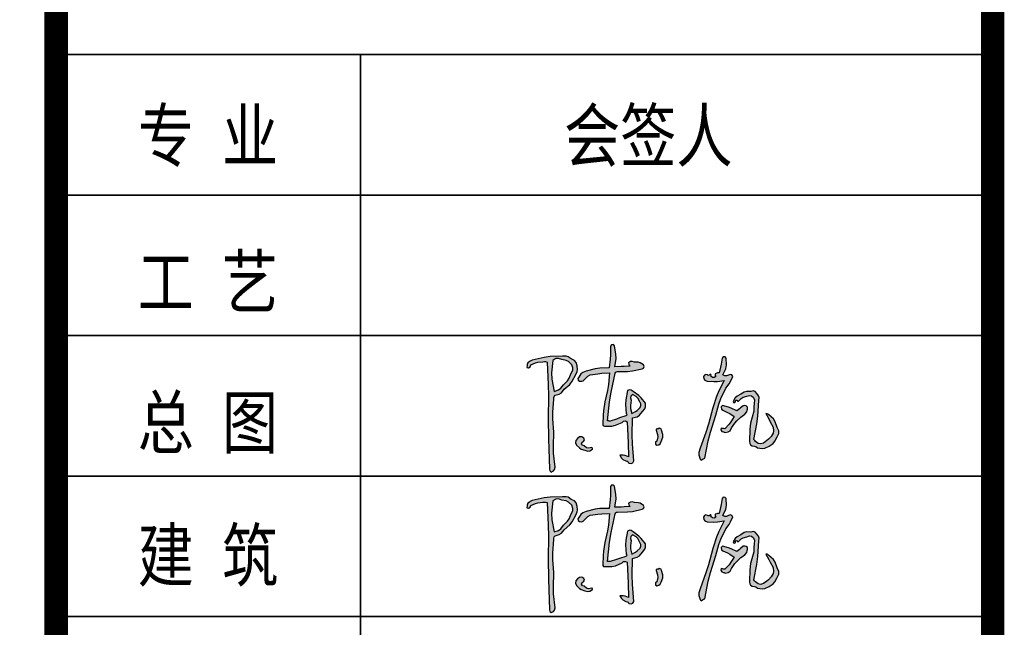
# Model space of a CAD drawing. Extents: x 1109697 to 1467097, y -139975 to 53891.
# Tile 40 of 256: x 1188641 to 1192847, y -127119 to -124524. Entities that reach past the tile are written whole.
import ezdxf

# ---------------------------------------------------------------- set-up
doc = ezdxf.new("R2010")
doc.units = 0
doc.header["$LTSCALE"] = 1000
doc.header["$MEASUREMENT"] = 0
for name, color, linetype in [('A-ANNO-TEXT', 7, 'Continuous'), ('PUB_TEXT', 7, 'Continuous'), ('PUB_TITLE', 4, 'Continuous')]:
    doc.layers.add(name, color=color, linetype=linetype)
doc.layers.add('图框', color=4, linetype='Continuous', lineweight=35)
doc.styles.add('-黑体', font='simhei.ttf', dxfattribs={"width": 0.8})

# ---------------------------------------------------------------- blocks, each defined once
blk = doc.blocks.new('陈岚')
h = blk.add_hatch(color=256)
h.paths.add_polyline_path([(-3.976, 1.115), (-3.926, 1.233), (-3.919, 1.31), (-3.948, 1.435), (-3.991, 1.559), (-4.054, 1.625), (-4.177, 1.671), (-4.289, 1.741), (-4.366, 1.759), (-4.497, 1.747), (-4.936, 1.709), (-5.158, 1.666), (-5.58, 1.539), (-5.645, 1.504), (-5.677, 1.483), (-5.733, 1.435), (-5.745, 1.368), (-5.75, 1.335), (-5.761, 1.268), (-5.692, 1.257), (-5.632, 1.297), (-5.615, 1.365), (-5.457, 1.448), (-5.368, 1.477), (-5.191, 1.504), (-5.132, 1.517), (-5.098, 1.517), (-5.039, 1.504), (-4.944, 0.696), (-4.909, 0.289), (-4.865, -0.524), (-4.806, -1.258), (-4.774, -1.625), (-4.705, -2.358), (-4.696, -2.405), (-4.677, -2.431), (-4.636, -2.455), (-4.56, -2.411), (-4.525, -2.361), (-4.511, -2.274), (-4.592, -1.773), (-4.617, -1.518), (-4.636, -1.01), (-4.7, -0.536), (-4.714, -0.294), (-4.705, 0.185), (-4.718, 0.24), (-4.708, 0.281), (-4.67, 0.324), (-4.522, 0.374), (-4.447, 0.431), (-4.358, 0.56), (-4.165, 0.748), (-4.083, 0.868)])
h.paths.add_polyline_path([(-4.848, 1.127), (-4.837, 1.574), (-4.728, 1.649), (-4.639, 1.664), (-4.511, 1.629), (-4.35, 1.61), (-4.263, 1.571), (-4.143, 1.463), (-4.09, 1.352), (-4.09, 1.267), (-4.143, 1.157), (-4.205, 0.968), (-4.259, 0.874), (-4.393, 0.726), (-4.486, 0.589), (-4.56, 0.528), (-4.712, 0.462), (-4.822, 0.896)], flags=16)
h.paths.add_polyline_path([(-2.535, 1.294), (-2.511, 1.314), (-2.469, 1.324), (-2.114, 1.348), (-1.935, 1.379), (-1.593, 1.477), (-1.541, 1.508), (-1.524, 1.569), (-1.552, 1.622), (-1.671, 1.689), (-1.749, 1.707), (-1.885, 1.699), (-1.966, 1.724), (-2.025, 1.714), (-2.093, 1.664), (-2.081, 1.611), (-2.065, 1.583), (-2.024, 1.546), (-2.246, 1.523), (-2.357, 1.512), (-2.58, 1.49), (-2.557, 1.793), (-2.569, 1.951), (-2.635, 2.248), (-2.684, 2.285), (-2.751, 2.276), (-2.788, 2.227), (-2.769, 1.911), (-2.769, 1.751), (-2.788, 1.435), (-3.119, 1.408), (-3.286, 1.373), (-3.601, 1.268), (-3.728, 1.211), (-3.79, 1.154), (-3.858, 1.032), (-3.885, 0.982), (-3.871, 0.924), (-3.823, 0.893), (-3.741, 0.891), (-3.689, 0.914), (-3.635, 0.976), (-3.571, 1.054), (-3.532, 1.088), (-3.448, 1.143), (-3.175, 1.2), (-3.037, 1.223), (-2.76, 1.254), (-2.766, 0.83), (-2.786, 0.617), (-2.858, 0.199), (-2.884, -0.123), (-2.889, -0.285), (-2.885, -0.607), (-2.879, -0.646), (-2.855, -0.67), (-2.816, -0.677), (-2.557, -0.658), (-2.422, -0.62), (-2.191, -0.503), (-2.139, -0.451), (-2.078, -0.439), (-2.01, -0.468), (-1.956, -0.974), (-1.931, -1.226), (-1.885, -1.732), (-2.008, -1.695), (-2.076, -1.686), (-2.205, -1.691), (-2.138, -1.794), (-2.082, -1.84), (-1.968, -1.885), (-1.916, -1.891), (-1.885, -1.91), (-1.857, -1.955), (-1.777, -1.964), (-1.717, -1.934), (-1.677, -1.864), (-1.764, -1.248), (-1.795, -0.937), (-1.83, -0.315), (-1.664, -0.264), (-1.58, -0.204), (-1.475, -0.065), (-1.402, 0.039), (-1.38, 0.113), (-1.385, 0.24), (-1.554, 0.423), (-1.651, 0.505), (-1.857, 0.643), (-1.932, 0.686), (-1.993, 0.69), (-2.073, 0.657), (-2.11, 0.326), (-2.108, 0.154), (-2.066, -0.177), (-2.041, -0.199), (-2.044, -0.242), (-2.073, -0.26), (-2.292, -0.349), (-2.402, -0.393), (-2.621, -0.482), (-2.66, -0.482), (-2.68, -0.482), (-2.719, -0.482), (-2.692, 0.215), (-2.659, 0.565), (-2.552, 1.254)])
h.paths.add_polyline_path([(-1.941, 0.469), (-1.885, 0.532), (-1.743, 0.469), (-1.674, 0.408), (-1.593, 0.275), (-1.552, 0.205), (-1.548, 0.148), (-1.579, 0.073), (-1.677, -0.035), (-1.735, -0.084), (-1.857, -0.163), (-1.919, 0.023), (-1.932, 0.129), (-1.913, 0.324), (-1.95, 0.399)], flags=16)
h.paths.add_polyline_path([(-3.594, -1.302), (-3.537, -1.275), (-3.514, -1.213), (-3.538, -1.156), (-3.618, -1.115), (-3.694, -1.124), (-3.761, -1.184), (-3.823, -1.259), (-3.83, -1.342), (-3.781, -1.427), (-3.674, -1.52), (-3.606, -1.557), (-3.469, -1.594), (-3.363, -1.615), (-3.29, -1.598), (-3.205, -1.531), (-3.196, -1.51), (-3.21, -1.486), (-3.233, -1.482), (-3.342, -1.511), (-3.418, -1.498), (-3.51, -1.434), (-3.571, -1.418), (-3.606, -1.363)], flags=17)
h.paths.add_polyline_path([(-0.696, -0.847), (-0.753, -0.691), (-0.773, -0.641), (-0.846, -0.625), (-0.885, -0.663), (-0.913, -0.652), (-0.946, -0.674), (-0.947, -0.704), (-0.883, -0.854), (-0.872, -0.947), (-0.899, -1.107), (-0.941, -1.144), (-0.937, -1.214), (-0.892, -1.246), (-0.81, -1.223), (-0.766, -1.185), (-0.732, -1.107), (-0.691, -0.946)])
h.paths.add_polyline_path([(1.706, 1.407), (1.664, 1.458), (1.608, 1.473), (1.546, 1.449), (1.473, 1.41), (1.414, 1.408), (1.338, 1.442), (1.432, 1.67), (1.451, 1.808), (1.421, 2.053), (1.383, 2.097), (1.309, 2.094), (1.275, 2.046), (1.254, 1.828), (1.239, 1.72), (1.199, 1.504), (1.141, 1.498), (1.112, 1.489), (1.06, 1.463), (1.06, 1.422), (1.067, 1.4), (1.088, 1.365), (1.028, 1.325), (0.964, 1.328), (0.907, 1.372), (0.92, 1.398), (0.901, 1.433), (0.872, 1.435), (0.859, 1.4), (0.813, 1.386), (0.782, 1.407), (0.721, 1.417), (0.672, 1.393), (0.643, 1.338), (0.663, 1.255), (0.704, 1.209), (0.782, 1.178), (1.028, 1.18), (1.153, 1.194), (1.393, 1.247), (1.226, 0.851), (1.158, 0.644), (1.053, 0.226), (0.931, -0.374), (0.858, -0.672), (0.685, -1.26), (0.643, -1.41), (0.648, -1.504), (0.706, -1.649), (0.722, -1.669), (0.732, -1.678), (0.754, -1.691), (0.799, -1.65), (0.825, -1.633), (0.879, -1.607), (0.96, -0.968), (1.021, -0.649), (1.178, -0.024), (1.253, 0.381), (1.313, 0.582), (1.47, 0.963), (1.58, 1.131), (1.628, 1.222)])
h.paths.add_polyline_path([(2.216, 0.069), (2.283, 0.157), (2.298, 0.228), (2.301, 0.265), (2.296, 0.337), (2.247, 0.376), (2.205, 0.386), (2.144, 0.372), (2.055, 0.292), (2.01, 0.251), (1.921, 0.171), (1.717, 0.254), (1.61, 0.286), (1.393, 0.33), (1.348, 0.281), (1.362, 0.196), (1.421, 0.164), (1.595, 0.099), (1.679, 0.058), (1.838, -0.038), (1.738, -0.234), (1.675, -0.328), (1.532, -0.496), (1.477, -0.494), (1.449, -0.491), (1.393, -0.482), (1.384, -0.547), (1.426, -0.604), (1.491, -0.614), (1.516, -0.623), (1.528, -0.627), (1.553, -0.635), (1.664, -0.607), (1.725, -0.557), (1.775, -0.454), (1.88, -0.274), (1.944, -0.188), (2.088, -0.038), (2.176, 0.029)])
h.paths.add_polyline_path([(2.602, 0.844), (2.54, 0.912), (2.466, 0.93), (2.38, 0.9), (2.23, 0.897), (2.147, 0.869), (2.026, 0.782), (1.898, 0.701), (1.84, 0.638), (1.769, 0.504), (1.783, 0.474), (1.828, 0.466), (1.852, 0.49), (1.841, 0.524), (1.872, 0.563), (1.907, 0.56), (1.911, 0.538), (1.935, 0.523), (1.956, 0.532), (2.054, 0.636), (2.12, 0.679), (2.255, 0.726), (2.346, 0.761), (2.416, 0.753), (2.498, 0.699), (2.505, 0.668), (2.513, 0.653), (2.533, 0.629), (2.533, 0.457), (2.533, 0.371), (2.533, 0.199), (2.446, -0.233), (2.429, -0.459), (2.449, -0.899), (2.463, -0.973), (2.494, -1.015), (2.56, -1.052), (2.641, -1.054), (2.685, -1.066), (2.755, -1.107), (2.924, -1.123), (3.021, -1.103), (3.172, -1.024), (3.309, -0.916), (3.368, -0.838), (3.436, -0.677), (3.488, -0.548), (3.485, -0.453), (3.422, -0.329), (3.336, -0.129), (3.261, -0.032), (3.088, 0.101), (3.049, 0.128), (3.024, 0.137), (2.977, 0.143), (3.094, -0.046), (3.153, -0.14), (3.269, -0.329), (3.295, -0.464), (3.285, -0.546), (3.227, -0.67), (3.13, -0.78), (3.076, -0.832), (2.963, -0.927), (2.848, -0.963), (2.765, -0.951), (2.665, -0.885), (2.639, -0.858), (2.627, -0.844), (2.602, -0.816), (2.672, -0.252), (2.69, 0.033), (2.692, 0.601), (2.702, 0.705), (2.677, 0.772)])
for p, q in [((-2.751, 2.276), (-2.788, 2.227)), ((-2.788, 2.227), (-2.769, 1.911)), ((-2.684, 2.285), (-2.751, 2.276)), ((-2.635, 2.248), (-2.684, 2.285)), ((-2.569, 1.951), (-2.635, 2.248)), ((-2.769, 1.911), (-2.769, 1.751)), ((-2.58, 1.49), (-2.557, 1.793)), ((-2.557, 1.793), (-2.569, 1.951)), ((1.254, 1.828), (1.239, 1.72)), ((1.275, 2.046), (1.254, 1.828)), ((1.309, 2.094), (1.275, 2.046)), ((1.383, 2.097), (1.309, 2.094)), ((1.421, 2.053), (1.383, 2.097)), ((1.451, 1.808), (1.421, 2.053)), ((1.432, 1.67), (1.451, 1.808)), ((-5.733, 1.435), (-5.745, 1.368)), ((-5.677, 1.483), (-5.733, 1.435)), ((-5.645, 1.504), (-5.677, 1.483)), ((-5.58, 1.539), (-5.645, 1.504)), ((-5.615, 1.365), (-5.457, 1.448)), ((-5.158, 1.666), (-5.58, 1.539)), ((-5.457, 1.448), (-5.368, 1.477)), ((-5.368, 1.477), (-5.191, 1.504)), ((-5.191, 1.504), (-5.132, 1.517)), ((-4.936, 1.709), (-5.158, 1.666)), ((-5.132, 1.517), (-5.098, 1.517)), ((-5.098, 1.517), (-5.039, 1.504)), ((-5.039, 1.504), (-4.944, 0.696)), ((-4.497, 1.747), (-4.936, 1.709)), ((-4.837, 1.574), (-4.848, 1.127)), ((-4.728, 1.649), (-4.837, 1.574)), ((-4.639, 1.664), (-4.728, 1.649)), ((-4.511, 1.629), (-4.639, 1.664)), ((-4.35, 1.61), (-4.511, 1.629)), ((-4.366, 1.759), (-4.497, 1.747)), ((-4.289, 1.741), (-4.366, 1.759)), ((-4.263, 1.571), (-4.35, 1.61)), ((-4.177, 1.671), (-4.289, 1.741)), ((-4.143, 1.463), (-4.263, 1.571)), ((-4.054, 1.625), (-4.177, 1.671)), ((-4.09, 1.352), (-4.143, 1.463)), ((-3.991, 1.559), (-4.054, 1.625)), ((-3.948, 1.435), (-3.991, 1.559)), ((-3.919, 1.31), (-3.948, 1.435)), ((-2.788, 1.435), (-3.119, 1.408)), ((-2.769, 1.751), (-2.788, 1.435)), ((-2.357, 1.512), (-2.58, 1.49)), ((-2.246, 1.523), (-2.357, 1.512)), ((-2.024, 1.546), (-2.246, 1.523)), ((-2.025, 1.714), (-2.093, 1.664)), ((-2.093, 1.664), (-2.081, 1.611)), ((-2.081, 1.611), (-2.065, 1.583)), ((-2.065, 1.583), (-2.024, 1.546)), ((-1.966, 1.724), (-2.025, 1.714)), ((-1.885, 1.699), (-1.966, 1.724)), ((-1.935, 1.379), (-1.593, 1.477)), ((-1.749, 1.707), (-1.885, 1.699)), ((-1.671, 1.689), (-1.749, 1.707)), ((-1.552, 1.622), (-1.671, 1.689)), ((-1.593, 1.477), (-1.541, 1.508)), ((-1.524, 1.569), (-1.552, 1.622)), ((-1.541, 1.508), (-1.524, 1.569)), ((0.872, 1.435), (0.859, 1.4)), ((0.901, 1.433), (0.872, 1.435)), ((0.92, 1.398), (0.901, 1.433)), ((1.112, 1.489), (1.06, 1.463)), ((1.06, 1.463), (1.06, 1.422)), ((1.141, 1.498), (1.112, 1.489)), ((1.199, 1.504), (1.141, 1.498)), ((1.239, 1.72), (1.199, 1.504)), ((1.338, 1.442), (1.432, 1.67)), ((1.414, 1.408), (1.338, 1.442)), ((1.546, 1.449), (1.473, 1.41)), ((1.608, 1.473), (1.546, 1.449)), ((1.664, 1.458), (1.608, 1.473)), ((1.706, 1.407), (1.664, 1.458)), ((-5.75, 1.335), (-5.761, 1.268)), ((-5.761, 1.268), (-5.692, 1.257)), ((-5.745, 1.368), (-5.75, 1.335)), ((-5.692, 1.257), (-5.632, 1.297)), ((-5.632, 1.297), (-5.615, 1.365)), ((-4.848, 1.127), (-4.822, 0.896)), ((-4.205, 0.968), (-4.143, 1.157)), ((-4.143, 1.157), (-4.09, 1.267)), ((-4.09, 1.267), (-4.09, 1.352)), ((-4.083, 0.868), (-3.976, 1.115)), ((-3.976, 1.115), (-3.926, 1.233)), ((-3.926, 1.233), (-3.919, 1.31)), ((-3.79, 1.154), (-3.858, 1.032)), ((-3.728, 1.211), (-3.79, 1.154)), ((-3.601, 1.268), (-3.728, 1.211)), ((-3.286, 1.373), (-3.601, 1.268)), ((-3.571, 1.054), (-3.532, 1.088)), ((-3.532, 1.088), (-3.448, 1.143)), ((-3.448, 1.143), (-3.175, 1.2)), ((-3.119, 1.408), (-3.286, 1.373)), ((-3.175, 1.2), (-3.037, 1.223)), ((-3.037, 1.223), (-2.76, 1.254)), ((-2.76, 1.254), (-2.766, 0.83)), ((-2.659, 0.565), (-2.552, 1.254)), ((-2.552, 1.254), (-2.535, 1.294)), ((-2.535, 1.294), (-2.511, 1.314)), ((-2.511, 1.314), (-2.469, 1.324)), ((-2.469, 1.324), (-2.114, 1.348)), ((-2.114, 1.348), (-1.935, 1.379)), ((0.672, 1.393), (0.643, 1.338)), ((0.643, 1.338), (0.663, 1.255)), ((0.663, 1.255), (0.704, 1.209)), ((0.721, 1.417), (0.672, 1.393)), ((0.704, 1.209), (0.782, 1.178)), ((0.782, 1.407), (0.721, 1.417)), ((0.813, 1.386), (0.782, 1.407)), ((0.782, 1.178), (1.028, 1.18)), ((0.859, 1.4), (0.813, 1.386)), ((0.907, 1.372), (0.92, 1.398)), ((0.964, 1.328), (0.907, 1.372)), ((1.028, 1.325), (0.964, 1.328)), ((1.088, 1.365), (1.028, 1.325)), ((1.028, 1.18), (1.153, 1.194)), ((1.06, 1.422), (1.067, 1.4)), ((1.067, 1.4), (1.088, 1.365)), ((1.153, 1.194), (1.393, 1.247)), ((1.393, 1.247), (1.226, 0.851)), ((1.473, 1.41), (1.414, 1.408)), ((1.47, 0.963), (1.58, 1.131)), ((1.58, 1.131), (1.628, 1.222)), ((1.628, 1.222), (1.706, 1.407)), ((-4.822, 0.896), (-4.712, 0.462)), ((-4.486, 0.589), (-4.393, 0.726)), ((-4.393, 0.726), (-4.259, 0.874)), ((-4.358, 0.56), (-4.165, 0.748)), ((-4.259, 0.874), (-4.205, 0.968)), ((-4.165, 0.748), (-4.083, 0.868)), ((-3.858, 1.032), (-3.885, 0.982)), ((-3.885, 0.982), (-3.871, 0.924)), ((-3.871, 0.924), (-3.823, 0.893)), ((-3.823, 0.893), (-3.741, 0.891)), ((-3.741, 0.891), (-3.689, 0.914)), ((-3.689, 0.914), (-3.635, 0.976)), ((-3.635, 0.976), (-3.571, 1.054)), ((-2.766, 0.83), (-2.786, 0.617)), ((1.226, 0.851), (1.158, 0.644)), ((1.313, 0.582), (1.47, 0.963)), ((2.026, 0.782), (1.898, 0.701)), ((2.147, 0.869), (2.026, 0.782)), ((2.12, 0.679), (2.255, 0.726)), ((2.23, 0.897), (2.147, 0.869)), ((2.38, 0.9), (2.23, 0.897)), ((2.255, 0.726), (2.346, 0.761)), ((2.346, 0.761), (2.416, 0.753)), ((2.466, 0.93), (2.38, 0.9)), ((2.416, 0.753), (2.498, 0.699)), ((2.54, 0.912), (2.466, 0.93)), ((2.602, 0.844), (2.54, 0.912)), ((2.677, 0.772), (2.602, 0.844)), ((2.702, 0.705), (2.677, 0.772)), ((-4.944, 0.696), (-4.909, 0.289)), ((-4.712, 0.462), (-4.56, 0.528)), ((-4.67, 0.324), (-4.522, 0.374)), ((-4.56, 0.528), (-4.486, 0.589)), ((-4.522, 0.374), (-4.447, 0.431)), ((-4.447, 0.431), (-4.358, 0.56)), ((-2.786, 0.617), (-2.858, 0.199)), ((-2.692, 0.215), (-2.659, 0.565)), ((-2.073, 0.657), (-2.11, 0.326)), ((-1.993, 0.69), (-2.073, 0.657)), ((-1.932, 0.686), (-1.993, 0.69)), ((-1.941, 0.469), (-1.95, 0.399)), ((-1.95, 0.399), (-1.913, 0.324)), ((-1.885, 0.532), (-1.941, 0.469)), ((-1.857, 0.643), (-1.932, 0.686)), ((-1.743, 0.469), (-1.885, 0.532)), ((-1.651, 0.505), (-1.857, 0.643)), ((-1.674, 0.408), (-1.743, 0.469)), ((-1.593, 0.275), (-1.674, 0.408)), ((-1.554, 0.423), (-1.651, 0.505)), ((-1.385, 0.24), (-1.554, 0.423)), ((1.158, 0.644), (1.053, 0.226)), ((1.178, -0.024), (1.253, 0.381)), ((1.253, 0.381), (1.313, 0.582)), ((1.84, 0.638), (1.769, 0.504)), ((1.769, 0.504), (1.783, 0.474)), ((1.783, 0.474), (1.828, 0.466)), ((1.828, 0.466), (1.852, 0.49)), ((1.898, 0.701), (1.84, 0.638)), ((1.841, 0.524), (1.872, 0.563)), ((1.852, 0.49), (1.841, 0.524)), ((1.872, 0.563), (1.907, 0.56)), ((1.907, 0.56), (1.911, 0.538)), ((1.911, 0.538), (1.935, 0.523)), ((1.935, 0.523), (1.956, 0.532)), ((1.956, 0.532), (2.054, 0.636)), ((2.054, 0.636), (2.12, 0.679)), ((2.144, 0.372), (2.055, 0.292)), ((2.205, 0.386), (2.144, 0.372)), ((2.247, 0.376), (2.205, 0.386)), ((2.296, 0.337), (2.247, 0.376)), ((2.498, 0.699), (2.505, 0.668)), ((2.505, 0.668), (2.513, 0.653)), ((2.513, 0.653), (2.533, 0.629)), ((2.533, 0.629), (2.533, 0.457)), ((2.533, 0.457), (2.533, 0.371)), ((2.533, 0.371), (2.533, 0.199)), ((2.69, 0.033), (2.692, 0.601)), ((2.692, 0.601), (2.702, 0.705)), ((-4.909, 0.289), (-4.865, -0.524)), ((-4.718, 0.24), (-4.708, 0.281)), ((-4.705, 0.185), (-4.718, 0.24)), ((-4.714, -0.294), (-4.705, 0.185)), ((-4.708, 0.281), (-4.67, 0.324)), ((-2.858, 0.199), (-2.884, -0.123)), ((-2.719, -0.482), (-2.692, 0.215)), ((-2.11, 0.326), (-2.108, 0.154)), ((-2.108, 0.154), (-2.066, -0.177)), ((-1.913, 0.324), (-1.932, 0.129)), ((-1.932, 0.129), (-1.919, 0.023)), ((-1.919, 0.023), (-1.857, -0.163)), ((-1.677, -0.035), (-1.579, 0.073)), ((-1.552, 0.205), (-1.593, 0.275)), ((-1.579, 0.073), (-1.548, 0.148)), ((-1.548, 0.148), (-1.552, 0.205)), ((-1.475, -0.065), (-1.402, 0.039)), ((-1.402, 0.039), (-1.38, 0.113)), ((-1.38, 0.113), (-1.385, 0.24)), ((1.053, 0.226), (0.931, -0.374)), ((1.393, 0.33), (1.348, 0.281)), ((1.348, 0.281), (1.362, 0.196)), ((1.362, 0.196), (1.421, 0.164)), ((1.61, 0.286), (1.393, 0.33)), ((1.421, 0.164), (1.595, 0.099)), ((1.595, 0.099), (1.679, 0.058)), ((1.717, 0.254), (1.61, 0.286)), ((1.679, 0.058), (1.838, -0.038)), ((1.921, 0.171), (1.717, 0.254)), ((2.01, 0.251), (1.921, 0.171)), ((2.055, 0.292), (2.01, 0.251)), ((2.088, -0.038), (2.176, 0.029)), ((2.176, 0.029), (2.216, 0.069)), ((2.216, 0.069), (2.283, 0.157)), ((2.283, 0.157), (2.298, 0.228)), ((2.301, 0.265), (2.296, 0.337)), ((2.298, 0.228), (2.301, 0.265)), ((2.533, 0.199), (2.446, -0.233)), ((2.672, -0.252), (2.69, 0.033)), ((3.024, 0.137), (2.977, 0.143)), ((2.977, 0.143), (3.094, -0.046)), ((3.049, 0.128), (3.024, 0.137)), ((3.088, 0.101), (3.049, 0.128)), ((3.261, -0.032), (3.088, 0.101)), ((-4.7, -0.536), (-4.714, -0.294)), ((-2.884, -0.123), (-2.889, -0.285)), ((-2.889, -0.285), (-2.885, -0.607)), ((-2.292, -0.349), (-2.402, -0.393)), ((-2.073, -0.26), (-2.292, -0.349)), ((-2.044, -0.242), (-2.073, -0.26)), ((-2.066, -0.177), (-2.041, -0.199)), ((-2.041, -0.199), (-2.044, -0.242)), ((-1.857, -0.163), (-1.735, -0.084)), ((-1.83, -0.315), (-1.664, -0.264)), ((-1.795, -0.937), (-1.83, -0.315)), ((-1.735, -0.084), (-1.677, -0.035)), ((-1.664, -0.264), (-1.58, -0.204)), ((-1.58, -0.204), (-1.475, -0.065)), ((1.021, -0.649), (1.178, -0.024)), ((1.675, -0.328), (1.532, -0.496)), ((1.738, -0.234), (1.675, -0.328)), ((1.838, -0.038), (1.738, -0.234)), ((1.775, -0.454), (1.88, -0.274)), ((1.88, -0.274), (1.944, -0.188)), ((1.944, -0.188), (2.088, -0.038)), ((2.446, -0.233), (2.429, -0.459)), ((2.602, -0.816), (2.672, -0.252)), ((3.094, -0.046), (3.153, -0.14)), ((3.153, -0.14), (3.269, -0.329)), ((3.336, -0.129), (3.261, -0.032)), ((3.269, -0.329), (3.295, -0.464)), ((3.422, -0.329), (3.336, -0.129)), ((3.485, -0.453), (3.422, -0.329)), ((-4.865, -0.524), (-4.806, -1.258)), ((-4.636, -1.01), (-4.7, -0.536)), ((-2.885, -0.607), (-2.879, -0.646)), ((-2.879, -0.646), (-2.855, -0.67)), ((-2.855, -0.67), (-2.816, -0.677)), ((-2.816, -0.677), (-2.557, -0.658)), ((-2.68, -0.482), (-2.719, -0.482)), ((-2.66, -0.482), (-2.68, -0.482)), ((-2.621, -0.482), (-2.66, -0.482)), ((-2.402, -0.393), (-2.621, -0.482)), ((-2.557, -0.658), (-2.422, -0.62)), ((-2.422, -0.62), (-2.191, -0.503)), ((-2.191, -0.503), (-2.139, -0.451)), ((-2.139, -0.451), (-2.078, -0.439)), ((-2.078, -0.439), (-2.01, -0.468)), ((-2.01, -0.468), (-1.956, -0.974)), ((-0.946, -0.674), (-0.947, -0.704)), ((-0.947, -0.704), (-0.883, -0.854)), ((-0.913, -0.652), (-0.946, -0.674)), ((-0.885, -0.663), (-0.913, -0.652)), ((-0.846, -0.625), (-0.885, -0.663)), ((-0.773, -0.641), (-0.846, -0.625)), ((-0.753, -0.691), (-0.773, -0.641)), ((-0.696, -0.847), (-0.753, -0.691)), ((0.858, -0.672), (0.685, -1.26)), ((0.931, -0.374), (0.858, -0.672)), ((0.96, -0.968), (1.021, -0.649)), ((1.393, -0.482), (1.384, -0.547)), ((1.384, -0.547), (1.426, -0.604)), ((1.449, -0.491), (1.393, -0.482)), ((1.426, -0.604), (1.491, -0.614)), ((1.477, -0.494), (1.449, -0.491)), ((1.532, -0.496), (1.477, -0.494)), ((1.491, -0.614), (1.516, -0.623)), ((1.516, -0.623), (1.528, -0.627)), ((1.528, -0.627), (1.553, -0.635)), ((1.553, -0.635), (1.664, -0.607)), ((1.664, -0.607), (1.725, -0.557)), ((1.725, -0.557), (1.775, -0.454)), ((2.429, -0.459), (2.449, -0.899)), ((3.227, -0.67), (3.13, -0.78)), ((3.285, -0.546), (3.227, -0.67)), ((3.295, -0.464), (3.285, -0.546)), ((3.368, -0.838), (3.436, -0.677)), ((3.436, -0.677), (3.488, -0.548)), ((3.488, -0.548), (3.485, -0.453)), ((-4.617, -1.518), (-4.636, -1.01)), ((-1.956, -0.974), (-1.931, -1.226)), ((-1.764, -1.248), (-1.795, -0.937)), ((-0.872, -0.947), (-0.899, -1.107)), ((-0.883, -0.854), (-0.872, -0.947)), ((-0.732, -1.107), (-0.691, -0.946)), ((-0.691, -0.946), (-0.696, -0.847)), ((0.879, -1.607), (0.96, -0.968)), ((2.449, -0.899), (2.463, -0.973)), ((2.463, -0.973), (2.494, -1.015)), ((2.494, -1.015), (2.56, -1.052)), ((2.56, -1.052), (2.641, -1.054)), ((2.627, -0.844), (2.602, -0.816)), ((2.639, -0.858), (2.627, -0.844)), ((2.665, -0.885), (2.639, -0.858)), ((2.641, -1.054), (2.685, -1.066)), ((2.765, -0.951), (2.665, -0.885)), ((2.685, -1.066), (2.755, -1.107)), ((2.848, -0.963), (2.765, -0.951)), ((2.963, -0.927), (2.848, -0.963)), ((3.076, -0.832), (2.963, -0.927)), ((3.021, -1.103), (3.172, -1.024)), ((3.13, -0.78), (3.076, -0.832)), ((3.172, -1.024), (3.309, -0.916)), ((3.309, -0.916), (3.368, -0.838)), ((-4.806, -1.258), (-4.774, -1.625)), ((-3.823, -1.259), (-3.83, -1.342)), ((-3.83, -1.342), (-3.781, -1.427)), ((-3.761, -1.184), (-3.823, -1.259)), ((-3.694, -1.124), (-3.761, -1.184)), ((-3.618, -1.115), (-3.694, -1.124)), ((-3.538, -1.156), (-3.618, -1.115)), ((-3.606, -1.363), (-3.594, -1.302)), ((-3.571, -1.418), (-3.606, -1.363)), ((-3.594, -1.302), (-3.537, -1.275)), ((-3.51, -1.434), (-3.571, -1.418)), ((-3.514, -1.213), (-3.538, -1.156)), ((-3.537, -1.275), (-3.514, -1.213)), ((-1.931, -1.226), (-1.885, -1.732)), ((-1.677, -1.864), (-1.764, -1.248)), ((-0.899, -1.107), (-0.941, -1.144)), ((-0.941, -1.144), (-0.937, -1.214)), ((-0.937, -1.214), (-0.892, -1.246)), ((-0.892, -1.246), (-0.81, -1.223)), ((-0.81, -1.223), (-0.766, -1.185)), ((-0.766, -1.185), (-0.732, -1.107)), ((0.685, -1.26), (0.643, -1.41)), ((0.643, -1.41), (0.648, -1.504)), ((2.755, -1.107), (2.924, -1.123)), ((2.924, -1.123), (3.021, -1.103)), ((-4.774, -1.625), (-4.705, -2.358)), ((-4.592, -1.773), (-4.617, -1.518)), ((-4.511, -2.274), (-4.592, -1.773)), ((-3.781, -1.427), (-3.674, -1.52)), ((-3.674, -1.52), (-3.606, -1.557)), ((-3.606, -1.557), (-3.469, -1.594)), ((-3.418, -1.498), (-3.51, -1.434)), ((-3.469, -1.594), (-3.363, -1.615)), ((-3.342, -1.511), (-3.418, -1.498)), ((-3.363, -1.615), (-3.29, -1.598)), ((-3.233, -1.482), (-3.342, -1.511)), ((-3.29, -1.598), (-3.205, -1.531)), ((-3.21, -1.486), (-3.233, -1.482)), ((-3.196, -1.51), (-3.21, -1.486)), ((-3.205, -1.531), (-3.196, -1.51)), ((-2.076, -1.686), (-2.205, -1.691)), ((-2.205, -1.691), (-2.138, -1.794)), ((-2.008, -1.695), (-2.076, -1.686)), ((-1.885, -1.732), (-2.008, -1.695)), ((0.648, -1.504), (0.706, -1.649)), ((0.706, -1.649), (0.722, -1.669)), ((0.722, -1.669), (0.732, -1.678)), ((0.732, -1.678), (0.754, -1.691)), ((0.754, -1.691), (0.799, -1.65)), ((0.799, -1.65), (0.825, -1.633)), ((0.825, -1.633), (0.879, -1.607)), ((-2.138, -1.794), (-2.082, -1.84)), ((-2.082, -1.84), (-1.968, -1.885)), ((-1.968, -1.885), (-1.916, -1.891)), ((-1.916, -1.891), (-1.885, -1.91)), ((-1.885, -1.91), (-1.857, -1.955)), ((-1.857, -1.955), (-1.777, -1.964)), ((-1.777, -1.964), (-1.717, -1.934)), ((-1.717, -1.934), (-1.677, -1.864)), ((-4.705, -2.358), (-4.696, -2.405)), ((-4.696, -2.405), (-4.677, -2.431)), ((-4.677, -2.431), (-4.636, -2.455)), ((-4.636, -2.455), (-4.56, -2.411)), ((-4.56, -2.411), (-4.525, -2.361)), ((-4.525, -2.361), (-4.511, -2.274))]:
    blk.add_line(p, q)
blk = doc.blocks.new('图签01')
at = {"layer": '图框', "color": 4}
for p, q in [((1793883, 97064.5), (1797883, 97064.5)), ((1793883, 96464.5), (1797883, 96464.5)), ((1793883, 95864.5), (1797883, 95864.5)), ((1793883, 95264.5), (1797883, 95264.5)), ((1793883, 94664.5), (1797883, 94664.5))]:
    blk.add_line(p, q, dxfattribs=at)
at = {"layer": '图框', "linetype": 'Continuous'}
blk.add_line((1795183, 92264.5), (1795183, 97064.5), dxfattribs=at)
at = {"layer": 'A-ANNO-TEXT', "xscale": 118.0979999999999, "yscale": 118.0979999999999, "zscale": 118.0979999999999, "rotation": 356.3976698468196}
for p in [(1796562.4, 95536.7, 1526.9), (1796562.4, 94936.7, 1526.9)]:
    blk.add_blockref('陈岚', p, dxfattribs=at)
at = {"layer": '图框', "style": '-黑体', "width": 0.8}
for s, p in [('专 业', (1794231.1, 96608.6)), ('会签人', (1796052, 96608.6)), ('工 艺', (1794231.1, 95983.6)), ('总 图', (1794231.1, 95383.6)), ('建 筑', (1794231.1, 94815.6))]:
    blk.add_text(s, height=220, dxfattribs=at).set_placement(p)

msp = doc.modelspace()

# ---------------------------------------------------------------- linework, layer by layer
at = {"layer": 'PUB_TITLE', "const_width": 100}
msp.add_lwpolyline([(1112197, -138975.4), (1192797, -138975.4), (1192797, -81575.4), (1112197, -81575.4)], close=True, dxfattribs=at)
msp.add_lwpolyline([(1188797, -81575.4), (1188797, -138975.4)], dxfattribs=at)

# ---------------------------------------------------------------- block references
at = {"layer": 'PUB_TEXT'}
msp.add_blockref('图签01', (-605086, -221737.8), dxfattribs=at)

doc.saveas('drawing.dxf')
